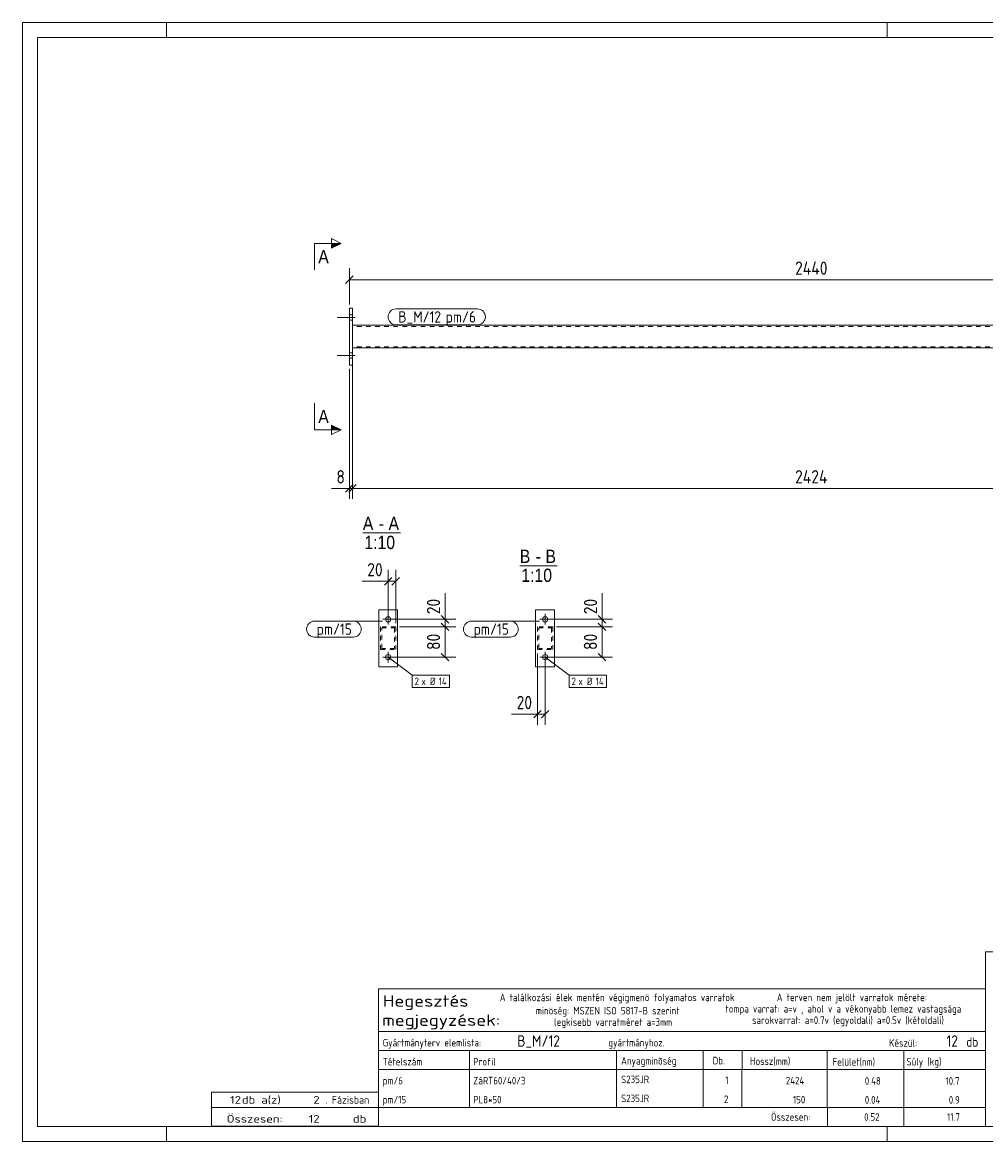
# Model space of a CAD drawing. Header units: millimetres. Extents: x 1 to 419, y 1 to 296.
# Tile 1 of 2: x 1 to 255, y 1 to 296. Entities that reach past the tile are written whole.
import ezdxf

# ---------------------------------------------------------------- set-up
doc = ezdxf.new("R2010")
doc.units = ezdxf.units.MM
doc.header["$LTSCALE"] = 0.6
doc.linetypes.add('XKITLINE00', pattern=[0])
doc.linetypes.add('XKITLINE02', pattern=[4, 2, -2])
for name, color, linetype, lineweight in [('Bolt', 7, 'Continuous', 0), ('BoltMark', 3, 'Continuous', 0), ('DrawingSheet', 5, 'Continuous', 0), ('OtherObjectType', 1, 'Continuous', 0), ('Part', 2, 'Continuous', 0), ('PartMark', 3, 'Continuous', 0), ('Section', 6, 'Continuous', 0), ('Z-DIMENSIONS', 1, 'Continuous', 0)]:
    doc.layers.add(name, color=color, linetype=linetype, lineweight=lineweight)
doc.styles.add('ARIAL', font='ARIAL.TTF')
doc.styles.add('ISOCPEUR', font='ISOCPEUR.TTF')

msp = doc.modelspace()

# ---------------------------------------------------------------- hatches: boundary and pattern name
at = {"layer": 'Section'}
for points in [[(82.5, 237.75), (85, 237.75), (82.5, 236.5)], [(82.5, 189.87), (85, 188.62), (82.5, 188.62)]]:
    msp.add_hatch(color=6, dxfattribs=at).paths.add_polyline_path(points, flags=17)

# ---------------------------------------------------------------- linework, layer by layer
at = {"layer": 'Bolt', "color": 3, "linetype": 'XKITLINE00', "lineweight": 0}
for p, q in [((88, 218.88), (87.2, 218.88)), ((88.75, 218.18), (84, 218.18)), ((88, 217.48), (87.2, 217.48)), ((88.75, 208.18), (84, 208.18)), ((88, 208.88), (87.2, 208.88)), ((88, 207.48), (87.2, 207.48)), ((96.02, 138.68), (98.82, 138.68)), ((97.42, 137.28), (97.42, 140.08)), ((140.2, 138.68), (137.4, 138.68)), ((138.8, 137.28), (138.8, 140.08)), ((97.42, 127.28), (97.42, 130.08)), ((138.8, 127.28), (138.8, 130.08)), ((96.02, 128.68), (98.82, 128.68)), ((140.2, 128.68), (137.4, 128.68))]:
    msp.add_line(p, q, dxfattribs=at)
for centre in [(97.42, 138.68), (138.8, 138.68), (97.42, 128.68), (138.8, 128.68)]:
    msp.add_circle(centre, 0.7, dxfattribs=at)
at = {"layer": 'BoltMark', "color": 7, "linetype": 'XKITLINE00', "lineweight": 0}
for p, q in [((97.42, 128.68), (103.79, 123.92)), ((138.8, 128.68), (145.16, 123.92)), ((103.79, 123.92), (113.58, 123.92)), ((103.79, 120.72), (103.79, 123.92)), ((113.58, 120.72), (113.58, 123.92)), ((145.16, 123.92), (154.95, 123.92)), ((145.16, 120.72), (145.16, 123.92)), ((154.95, 120.72), (154.95, 123.92)), ((103.79, 120.72), (113.58, 120.72)), ((145.16, 120.72), (154.95, 120.72))]:
    msp.add_line(p, q, dxfattribs=at)
at = {"layer": 'DrawingSheet', "color": 2, "linetype": 'XKITLINE00', "lineweight": 0}
for p, q in [((419, 296), (1, 296)), ((1, 296), (1, 1)), ((39, 292), (39, 296)), ((229, 292), (229, 296)), ((39, 1), (39, 5)), ((229, 1), (229, 5)), ((1, 1), (419, 1))]:
    msp.add_line(p, q, dxfattribs=at)
at = {"layer": 'DrawingSheet', "color": 3, "linetype": 'XKITLINE00', "lineweight": 0}
for p, q in [((415, 292), (5, 292)), ((5, 292), (5, 5)), ((5, 5), (415, 5))]:
    msp.add_line(p, q, dxfattribs=at)
at = {"layer": 'OtherObjectType', "color": 6, "linetype": 'XKITLINE00', "lineweight": 0}
for p, q in [((90.75, 161.43), (100.63, 161.43)), ((132.12, 152.77), (142.01, 152.77))]:
    msp.add_line(p, q, dxfattribs=at)
at = {"layer": 'OtherObjectType', "color": 7, "linetype": 'XKITLINE00', "lineweight": 0}
for p, q in [((254.84, 51.05), (254.84, 6.75)), ((254.84, 51.05), (415, 51.05)), ((94.84, 30.01), (94.84, 41.26)), ((94.84, 41.26), (254.84, 41.26)), ((254.84, 41.26), (254.84, 30.01)), ((94.84, 30.01), (254.84, 30.01)), ((94.84, 30.01), (254.84, 30.01)), ((94.84, 30.01), (94.84, 25.01)), ((254.84, 30.01), (254.84, 25.01)), ((94.84, 25.01), (254.84, 25.01)), ((94.84, 25.01), (94.84, 20.01)), ((118.84, 25.01), (118.84, 20.01)), ((157.61, 20.01), (157.61, 25.01)), ((180.5, 25.01), (180.5, 20.01)), ((190.7, 25), (190.7, 20.13)), ((213.15, 25.01), (213.15, 20.01)), ((233.33, 25.01), (233.33, 20.01)), ((254.84, 25.01), (254.84, 20.01)), ((94.84, 20.01), (254.84, 20.01)), ((94.84, 20.01), (94.84, 15.01)), ((118.84, 20.01), (118.84, 15.01)), ((157.61, 15.01), (157.61, 20.01)), ((180.5, 20.01), (180.5, 15.01)), ((190.67, 20), (190.67, 15)), ((213.18, 20.01), (213.18, 15.01)), ((233.33, 20.01), (233.33, 15.01)), ((254.84, 20.01), (254.84, 15.01)), ((94.84, 15), (94.84, 10)), ((118.84, 15), (118.84, 10)), ((157.61, 10), (157.61, 15)), ((180.5, 15), (180.5, 10)), ((190.67, 15), (190.67, 10)), ((213.18, 15), (213.18, 10)), ((233.33, 15), (233.33, 10)), ((254.84, 15), (254.84, 10)), ((50.84, 10), (50.84, 14)), ((50.84, 14), (94.84, 14)), ((94.84, 10), (94.84, 14)), ((50.84, 10), (94.84, 10)), ((50.85, 5.02), (50.84, 9.99)), ((50.84, 9.98), (94.74, 9.98)), ((94.84, 10), (254.84, 10)), ((94.84, 10), (94.84, 5)), ((213.19, 10), (213.19, 5)), ((233.31, 10), (233.31, 5)), ((254.84, 10), (254.84, 5)), ((50.89, 5.03), (94.79, 5.03)), ((94.84, 5), (254.84, 5))]:
    msp.add_line(p, q, dxfattribs=at)
at = {"layer": 'Part', "color": 2, "linetype": 'XKITLINE00', "lineweight": 0}
for p, q in [((87.2, 205.68), (87.2, 220.68)), ((88, 220.68), (87.2, 220.68)), ((88, 205.68), (88, 220.68)), ((330.4, 216.18), (88, 216.18)), ((330.4, 210.18), (88, 210.18)), ((88, 205.68), (87.2, 205.68)), ((94.92, 126.18), (94.92, 141.18)), ((94.92, 141.18), (99.92, 141.18)), ((99.92, 141.18), (99.92, 126.18)), ((136.3, 141.18), (136.3, 126.18)), ((141.3, 141.18), (136.3, 141.18)), ((141.3, 126.18), (141.3, 141.18)), ((94.92, 126.18), (99.92, 126.18)), ((136.3, 126.18), (141.3, 126.18))]:
    msp.add_line(p, q, dxfattribs=at)
at = {"layer": 'Part', "color": 7, "linetype": 'XKITLINE02', "lineweight": 0}
for p, q in [((88, 210.18), (88, 216.18)), ((330.4, 215.88), (88, 215.88)), ((330.4, 210.48), (88, 210.48)), ((99.42, 136.68), (95.42, 136.68)), ((95.42, 136.68), (95.42, 130.68)), ((95.72, 130.98), (95.72, 136.38)), ((95.72, 136.38), (99.12, 136.38)), ((99.12, 136.38), (99.12, 130.98)), ((99.42, 130.68), (99.42, 136.68)), ((140.8, 136.68), (136.8, 136.68)), ((136.8, 136.68), (136.8, 130.68)), ((137.1, 130.98), (137.1, 136.38)), ((137.1, 136.38), (140.5, 136.38)), ((140.5, 136.38), (140.5, 130.98)), ((140.8, 130.68), (140.8, 136.68)), ((95.42, 130.68), (99.42, 130.68)), ((99.12, 130.98), (95.72, 130.98)), ((136.8, 130.68), (140.8, 130.68)), ((140.5, 130.98), (137.1, 130.98))]:
    msp.add_line(p, q, dxfattribs=at)
at = {"layer": 'PartMark', "color": 7, "linetype": 'XKITLINE00', "lineweight": 0}
for p, q in [((99.5, 220.48), (120.94, 220.48)), ((99.5, 216.28), (120.94, 216.28)), ((78, 138.18), (88.22, 138.18)), ((95.95, 138.15), (88.22, 138.18)), ((119.38, 138.18), (129.6, 138.18)), ((137.33, 138.15), (129.6, 138.18)), ((78, 133.98), (88.22, 133.98)), ((119.38, 133.98), (129.6, 133.98))]:
    msp.add_line(p, q, dxfattribs=at)
for centre, start, end in [((99.5, 218.38), 90, 270), ((120.94, 218.38), 270, 90), ((78, 136.08), 90, 270), ((88.22, 136.08), 270, 90), ((119.38, 136.08), 90, 270), ((129.6, 136.08), 270, 90)]:
    msp.add_arc(centre, 2.1, start, end, dxfattribs=at)
at = {"layer": 'Section', "color": 6, "linetype": 'XKITLINE00', "lineweight": 0}
for p, q in [((82.5, 236.5), (82.5, 239)), ((82.5, 239), (85, 237.75)), ((78, 237.75), (78, 230.75)), ((78, 237.75), (85, 237.75)), ((85, 237.75), (82.5, 236.5)), ((78, 188.62), (78, 195.62)), ((85, 188.62), (82.5, 189.87)), ((82.5, 189.87), (82.5, 187.37)), ((78, 188.62), (85, 188.62)), ((85, 188.62), (82.5, 187.37))]:
    msp.add_line(p, q, dxfattribs=at)
at = {"layer": 'Z-DIMENSIONS', "color": 7, "linetype": 'XKITLINE00', "lineweight": 0}
for p, q in [((87.2, 221.68), (87.2, 231.23)), ((88.19, 229.17), (86.21, 227.19)), ((87.2, 228.18), (331.2, 228.18)), ((88, 209.18), (88, 170.38)), ((88, 209.18), (88, 170.38)), ((87.2, 204.68), (87.2, 170.38)), ((88.19, 174.17), (86.21, 172.19)), ((88.99, 174.17), (87.01, 172.19)), ((88.99, 174.17), (87.01, 172.19)), ((87.2, 173.18), (82.47, 173.18)), ((87.2, 173.18), (82.47, 173.18)), ((87.2, 173.18), (88, 173.18)), ((88, 173.18), (330.4, 173.18)), ((97.42, 139.68), (97.42, 151.73)), ((99.42, 137.68), (99.42, 151.73)), ((97.42, 148.68), (90.59, 148.68)), ((97.42, 148.68), (90.59, 148.68)), ((98.41, 149.67), (96.43, 147.69)), ((97.42, 148.68), (99.42, 148.68)), ((100.41, 149.67), (98.43, 147.69)), ((112.42, 138.68), (112.42, 145.52)), ((112.42, 138.68), (112.42, 145.52)), ((153.8, 138.68), (153.8, 145.52)), ((153.8, 138.68), (153.8, 145.52)), ((98.42, 138.68), (115.22, 138.68)), ((111.43, 139.67), (113.41, 137.69)), ((112.42, 136.68), (112.42, 138.68)), ((139.8, 138.68), (156.6, 138.68)), ((152.81, 139.67), (154.79, 137.69)), ((153.8, 136.68), (153.8, 138.68)), ((100.42, 136.68), (115.22, 136.68)), ((100.42, 136.68), (115.22, 136.68)), ((111.43, 137.67), (113.41, 135.69)), ((111.43, 137.67), (113.41, 135.69)), ((112.42, 128.68), (112.42, 136.68)), ((141.8, 136.68), (156.6, 136.68)), ((141.8, 136.68), (156.6, 136.68)), ((152.81, 137.67), (154.79, 135.69)), ((152.81, 137.67), (154.79, 135.69)), ((153.8, 128.68), (153.8, 136.68)), ((98.42, 128.68), (115.22, 128.68)), ((111.43, 129.67), (113.41, 127.69)), ((136.8, 129.68), (136.8, 110.88)), ((138.8, 127.68), (138.8, 110.88)), ((139.8, 128.68), (156.6, 128.68)), ((152.81, 129.67), (154.79, 127.69)), ((136.8, 113.68), (129.96, 113.68)), ((136.8, 113.68), (129.96, 113.68)), ((137.79, 114.67), (135.81, 112.69)), ((136.8, 113.68), (138.8, 113.68)), ((139.79, 114.67), (137.81, 112.69))]:
    msp.add_line(p, q, dxfattribs=at)
at = {"layer": 'Z-DIMENSIONS', "color": 3}
for p in [(87.2, 228.18), (87.2, 173.18), (88, 173.18), (88, 173.18), (97.42, 148.68), (99.42, 148.68), (112.42, 138.68), (153.8, 138.68), (112.42, 136.68), (112.42, 136.68), (153.8, 136.68), (153.8, 136.68), (112.42, 128.68), (153.8, 128.68), (136.8, 113.68), (138.8, 113.68)]:
    msp.add_point(p, dxfattribs=at)

# ---------------------------------------------------------------- texts
at = {"layer": 'BoltMark', "color": 3, "style": 'ISOCPEUR', "width": 0.85}
for s, p in [('2', (104.39, 121.32)), ('x Ø', (106.19, 121.32)), ('14', (110.74, 121.32)), ('2', (145.76, 121.32)), ('x Ø', (147.57, 121.32)), ('14', (152.12, 121.32))]:
    msp.add_text(s, height=2, dxfattribs=at).set_placement(p)
at = {"layer": 'OtherObjectType', "color": 6, "style": 'ARIAL', "width": 0.85}
for s, p in [('A', (90.75, 162.18)), ('A', (97.52, 162.18)), ('-', (94.91, 162.18)), ('1:10', (91.15, 157.18)), ('B', (132.12, 153.52)), ('B', (138.89, 153.52)), ('-', (136.29, 153.52)), ('1:10', (132.52, 148.52))]:
    msp.add_text(s, height=3.5, dxfattribs=at).set_placement(p)
at = {"layer": 'OtherObjectType', "color": 7, "style": 'ISOCPEUR'}
for s, height, width, p in [('Hegesztés', 3, 1.19, (95.99, 36.57)), ('A találkozási élek mentén végigmenö folyamatos varratok', 2, 0.85, (126.84, 38.01)), ('A terven nem jelölt varratok mérete:', 2, 0.85, (199.86, 38.01)), ('minöség: MSZEN ISO 5817-B szerint', 2, 0.85, (136.34, 34.51)), ('tompa varrat: a=v , ahol v a vékonyabb lemez vastagsága', 2, 0.85, (186.34, 35.01)), ('megjegyzések:', 3, 1.19, (95.84, 31.51)), ('legkisebb varratméret a=3mm', 2, 0.85, (141.16, 31.51)), ('sarokvarrat: a=0.7v (egyoldali) a=0.5v (kétoldali)', 2, 0.85, (193.34, 32.01)), ('Gyártmányterv elemlista:                               gyártmányhoz.', 2, 0.85, (95.99, 26.07)), ('Készül:', 2, 0.85, (229.47, 26.01)), ('db', 2.5, 0.85, (249.84, 26.01)), ('Anyagminõség', 2, 0.85, (158.83, 21.29)), ('Tételszám', 2, 0.85, (95.99, 21.07)), ('Profil', 2, 0.85, (119.84, 21.07)), ('Db.', 2, 0.85, (182.96, 21.35)), ('Hossz(mm)', 2, 0.85, (192.78, 21.21)), ('Felület(nm)', 2, 0.85, (214.56, 21.01)), ('Súly (kg)', 2, 0.85, (234.05, 21.07)), ('12', 2, 1.211571, (55.76, 11)), ('db a(z)', 2, 1.211571, (58.84, 11)), ('2', 2, 1.211571, (77.7, 11)), ('. Fázisban', 2, 0.935, (80.84, 11)), ('Összesen:', 2, 0.85, (198.33, 6.5)), ('Összesen:            db', 2, 1.211571, (54.84, 6)), ('12', 2, 1.211571, (76.48, 6))]:
    msp.add_text(s, height=height, dxfattribs=dict(at, width=width)).set_placement(p)
at = {"layer": 'OtherObjectType', "color": 5, "style": 'ISOCPEUR', "width": 0.85}
for s, height, p in [('B_M/12', 3, (131.45, 26.01)), ('12', 3, (244.6, 26.01)), ('pm/6', 2, (95.99, 16.07)), ('ZáRT60/40/3', 2, (119.84, 16.07)), ('S235JR', 2, (158.83, 16.4)), ('1', 2, (186.28, 16.17)), ('2424', 2, (202.23, 16.07)), ('0.48', 2, (223.06, 16)), ('10.7', 2, (244.33, 16)), ('pm/15', 2, (95.99, 11.06)), ('PL8*50', 2, (119.84, 11.06)), ('S235JR', 2, (158.83, 11.4)), ('2', 2, (185.94, 11.17)), ('150', 2, (204.13, 11.06)), ('0.04', 2, (223.06, 11)), ('0.9', 2, (245.19, 11)), ('0.52', 2, (222.89, 6.5)), ('11.7', 2, (244.75, 6.5))]:
    msp.add_text(s, height=height, dxfattribs=at).set_placement(p)
at = {"layer": 'PartMark', "color": 1, "style": 'ISOCPEUR', "width": 0.85}
msp.add_text('B_M/12', height=3, dxfattribs=at).set_placement((100.1, 216.88))
at = {"layer": 'PartMark', "color": 3, "style": 'ISOCPEUR', "width": 0.85}
for s, p in [('pm/6', (112.6, 216.88)), ('pm/15', (78.6, 134.58)), ('pm/15', (119.98, 134.58))]:
    msp.add_text(s, height=3, dxfattribs=at).set_placement(p)
at = {"layer": 'Section', "color": 6, "style": 'ARIAL', "width": 0.85}
for p in [(79, 232.5), (79, 190.37)]:
    msp.add_text('A', height=3.5, dxfattribs=at).set_placement(p)
at = {"layer": 'Z-DIMENSIONS', "color": 3, "style": 'ISOCPEUR', "width": 0.85}
for s, p in [('2440', (204.69, 229.48)), ('8', (83.78, 174.48)), ('2424', (204.69, 174.48)), ('20', (91.9, 149.98)), ('20', (131.28, 114.98))]:
    msp.add_text(s, height=3.5, dxfattribs=at).set_placement(p)
for s, p in [('20', (111.12, 140)), ('20', (152.5, 140)), ('80', (111.12, 130.58)), ('80', (152.5, 130.58))]:
    msp.add_text(s, height=3.5, rotation=90.0002, dxfattribs=at).set_placement(p)

doc.saveas('drawing.dxf')
